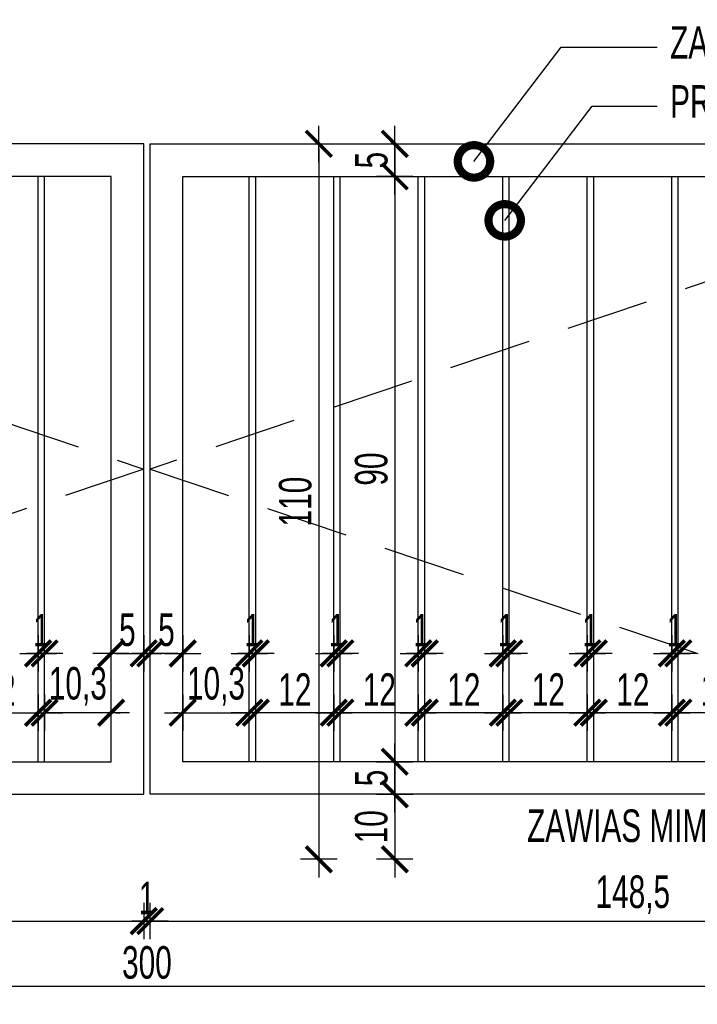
# Model space of a CAD drawing. Header units: millimetres. Extents: x 110792 to 170831, y 17890 to 25890.
# Tile 25 of 44: x 168084 to 168188, y 20831 to 20982. Entities that reach past the tile are written whole.
import ezdxf
from ezdxf import colors
from ezdxf.entities.mleader import LeaderData, LeaderLine
from ezdxf.math import Vec2, Vec3

# ---------------------------------------------------------------- set-up
doc = ezdxf.new("R2010")
doc.units = ezdxf.units.MM
doc.linetypes.add('DASHEDX2', pattern=[38.1, 25.4, -12.7])
doc.layers.get('DEFPOINTS').update_dxf_attribs({"lineweight": 9})
for name, color, linetype in [('_HSA_OPIS', 43, 'Continuous'), ('_HSA_PRZERYWANE', 153, 'DASHEDX2'), ('_HSA_WIDOKOWE_CIENKIE', 8, 'Continuous'), ('_HSA_WYM_20', 141, 'Continuous'), ('_HSA_ŚCIANY_CIENKIE', 2, 'Continuous')]:
    doc.layers.add(name, color=color, linetype=linetype)
doc.styles.add('ARIAL_20', font='Arial Narrow.ttf', dxfattribs={"width": 0.8, "height": 5})
doc.dimstyles.new('WYM_WEWN_20', dxfattribs={"dimscale": 0.7, "dimtxt": 5, "dimasz": 1, "dimexe": 10, "dimexo": 0, "dimgap": 1.5, "dimtad": 1, "dimdec": 1, "dimrnd": 1e-05, "dimtxsty": 'ARIAL_20', "dimblk": 'Wym-03', "dimcen": 0, "dimdle": 10, "dimse1": 1, "dimse2": 1, "dimclrt": 256, "dimazin": 2, "dimtfac": 1, "dimtdec": 1, "dimtix": 1, "dimtmove": 2, "dimatfit": 0, "dimfxl": 1, "dimtolj": 1, "dimtzin": 0, "dimarcsym": 0})

# ---------------------------------------------------------------- blocks, each defined once
blk = doc.blocks.new('Wym-03')
for p, q in [((0, 4), (0, -4)), ((-4, 0), (4, 0))]:
    blk.add_line(p, q)
blk.add_lwpolyline([(-2.83, -2.83, 0.8, 0.8, 0), (2.83, 2.83, 0.05, 0.05, 0)], format="xyseb")
blk = doc.blocks.new('*D748')
at = {"layer": '_HSA_WYM_20', "color": 0, "lineweight": -2, "transparency": 16777216}
blk.add_line((167954.44, 20833.83), (168253.04, 20833.83), dxfattribs=at)
at = {"layer": 'DEFPOINTS', "color": 0, "transparency": 16777216}
for p in [(167953.74, 20841.46), (168253.74, 20841.46), (168253.74, 20833.83)]:
    blk.add_point(p, dxfattribs=at)
at = {"layer": '_HSA_WYM_20', "color": 0, "lineweight": -2, "transparency": 16777216, "xscale": 0.7, "yscale": 0.7, "zscale": 0.7, "rotation": 180}
blk.add_blockref('Wym-03', (167953.74, 20833.83), dxfattribs=at)
at = {"layer": '_HSA_WYM_20', "color": 0, "lineweight": -2, "transparency": 16777216, "xscale": 0.7, "yscale": 0.7, "zscale": 0.7}
blk.add_blockref('Wym-03', (168253.74, 20833.83), dxfattribs=at)
at = {"layer": '_HSA_WYM_20', "transparency": 16777216, "insert": (168103.74, 20837.43), "char_height": 5, "attachment_point": 5, "style": 'ARIAL_20'}
blk.add_mtext('\\A1;300', dxfattribs=at)
blk = doc.blocks.new('*D751')
at = {"layer": '_HSA_WYM_20', "color": 0, "lineweight": -2, "transparency": 16777216}
blk.add_line((167955.44, 20843.82), (168102.54, 20843.82), dxfattribs=at)
at = {"layer": 'DEFPOINTS', "color": 0, "transparency": 16777216}
for p in [(167954.74, 20863.32), (168103.24, 20863.32), (168103.24, 20843.82)]:
    blk.add_point(p, dxfattribs=at)
at = {"layer": '_HSA_WYM_20', "color": 0, "lineweight": -2, "transparency": 16777216, "xscale": 0.7, "yscale": 0.7, "zscale": 0.7, "rotation": 180}
blk.add_blockref('Wym-03', (167954.74, 20843.82), dxfattribs=at)
at = {"layer": '_HSA_WYM_20', "color": 0, "lineweight": -2, "transparency": 16777216, "xscale": 0.7, "yscale": 0.7, "zscale": 0.7}
blk.add_blockref('Wym-03', (168103.24, 20843.82), dxfattribs=at)
at = {"layer": '_HSA_WYM_20', "transparency": 16777216, "insert": (168028.99, 20847.87), "char_height": 5, "attachment_point": 5, "style": 'ARIAL_20'}
blk.add_mtext('\\A1;148,5', dxfattribs=at)
blk = doc.blocks.new('*D752')
at = {"layer": '_HSA_WYM_20', "color": 0, "lineweight": -2, "transparency": 16777216}
for p, q in [((168102.54, 20843.82), (168101.84, 20843.82)), ((168103.24, 20843.82), (168104.24, 20843.82)), ((168104.94, 20843.82), (168105.64, 20843.82))]:
    blk.add_line(p, q, dxfattribs=at)
at = {"layer": 'DEFPOINTS', "color": 0, "transparency": 16777216}
for p in [(168103.24, 20863.32), (168104.24, 20863.32), (168104.24, 20843.82)]:
    blk.add_point(p, dxfattribs=at)
at = {"layer": '_HSA_WYM_20', "color": 0, "lineweight": -2, "transparency": 16777216, "xscale": 0.7, "yscale": 0.7, "zscale": 0.7}
blk.add_blockref('Wym-03', (168103.24, 20843.82), dxfattribs=at)
at = {"layer": '_HSA_WYM_20', "color": 0, "lineweight": -2, "transparency": 16777216, "xscale": 0.7, "yscale": 0.7, "zscale": 0.7, "rotation": 180}
blk.add_blockref('Wym-03', (168104.24, 20843.82), dxfattribs=at)
at = {"layer": '_HSA_WYM_20', "transparency": 16777216, "insert": (168103.74, 20847.38), "char_height": 5, "attachment_point": 5, "style": 'ARIAL_20'}
blk.add_mtext('\\A1;1', dxfattribs=at)
blk = doc.blocks.new('*D753')
at = {"layer": '_HSA_WYM_20', "color": 0, "lineweight": -2, "transparency": 16777216}
blk.add_line((168104.94, 20843.82), (168252.04, 20843.82), dxfattribs=at)
at = {"layer": 'DEFPOINTS', "color": 0, "transparency": 16777216}
for p in [(168104.24, 20863.32), (168252.74, 20863.32), (168252.74, 20843.82)]:
    blk.add_point(p, dxfattribs=at)
at = {"layer": '_HSA_WYM_20', "color": 0, "lineweight": -2, "transparency": 16777216, "xscale": 0.7, "yscale": 0.7, "zscale": 0.7, "rotation": 180}
blk.add_blockref('Wym-03', (168104.24, 20843.82), dxfattribs=at)
at = {"layer": '_HSA_WYM_20', "color": 0, "lineweight": -2, "transparency": 16777216, "xscale": 0.7, "yscale": 0.7, "zscale": 0.7}
blk.add_blockref('Wym-03', (168252.74, 20843.82), dxfattribs=at)
at = {"layer": '_HSA_WYM_20', "transparency": 16777216, "insert": (168178.49, 20847.87), "char_height": 5, "attachment_point": 5, "style": 'ARIAL_20'}
blk.add_mtext('\\A1;148,5', dxfattribs=at)
blk = doc.blocks.new('*D756')
at = {"layer": '_HSA_WYM_20', "color": 0, "lineweight": -2, "transparency": 16777216}
blk.add_line((168141.87, 20962.62), (168141.87, 20959.02), dxfattribs=at)
at = {"layer": 'DEFPOINTS', "color": 0, "transparency": 16777216}
for p in [(168145.49, 20963.32), (168141.87, 20958.32), (168145.49, 20958.32)]:
    blk.add_point(p, dxfattribs=at)
at = {"layer": '_HSA_WYM_20', "color": 0, "lineweight": -2, "transparency": 16777216, "xscale": 0.7, "yscale": 0.7, "zscale": 0.7}
for p, rotation in [((168141.87, 20963.32), 90), ((168141.87, 20958.32), 270)]:
    blk.add_blockref('Wym-03', p, dxfattribs=dict(at, rotation=rotation))
at = {"layer": '_HSA_WYM_20', "transparency": 16777216, "insert": (168138.28, 20960.82), "char_height": 5, "attachment_point": 5, "rotation": 90, "style": 'ARIAL_20'}
blk.add_mtext('\\A1;5', dxfattribs=at)
blk = doc.blocks.new('*D757')
at = {"layer": '_HSA_WYM_20', "color": 0, "lineweight": -2, "transparency": 16777216}
blk.add_line((168141.87, 20957.62), (168141.87, 20869.02), dxfattribs=at)
at = {"layer": 'DEFPOINTS', "color": 0, "transparency": 16777216}
for p in [(168145.49, 20958.32), (168141.87, 20868.32), (168145.49, 20868.32)]:
    blk.add_point(p, dxfattribs=at)
at = {"layer": '_HSA_WYM_20', "color": 0, "lineweight": -2, "transparency": 16777216, "xscale": 0.7, "yscale": 0.7, "zscale": 0.7}
for p, rotation in [((168141.87, 20958.32), 90), ((168141.87, 20868.32), 270)]:
    blk.add_blockref('Wym-03', p, dxfattribs=dict(at, rotation=rotation))
at = {"layer": '_HSA_WYM_20', "transparency": 16777216, "insert": (168138.27, 20913.32), "char_height": 5, "attachment_point": 5, "rotation": 90, "style": 'ARIAL_20'}
blk.add_mtext('\\A1;90', dxfattribs=at)
blk = doc.blocks.new('*D758')
at = {"layer": '_HSA_WYM_20', "color": 0, "lineweight": -2, "transparency": 16777216}
blk.add_line((168141.87, 20867.62), (168141.87, 20864.02), dxfattribs=at)
at = {"layer": 'DEFPOINTS', "color": 0, "transparency": 16777216}
for p in [(168145.49, 20868.32), (168141.87, 20863.32), (168145.49, 20863.32)]:
    blk.add_point(p, dxfattribs=at)
at = {"layer": '_HSA_WYM_20', "color": 0, "lineweight": -2, "transparency": 16777216, "xscale": 0.7, "yscale": 0.7, "zscale": 0.7}
for p, rotation in [((168141.87, 20868.32), 90), ((168141.87, 20863.32), 270)]:
    blk.add_blockref('Wym-03', p, dxfattribs=dict(at, rotation=rotation))
at = {"layer": '_HSA_WYM_20', "transparency": 16777216, "insert": (168138.28, 20865.82), "char_height": 5, "attachment_point": 5, "rotation": 90, "style": 'ARIAL_20'}
blk.add_mtext('\\A1;5', dxfattribs=at)
blk = doc.blocks.new('*D759')
at = {"layer": '_HSA_WYM_20', "color": 0, "lineweight": -2, "transparency": 16777216}
blk.add_line((168141.87, 20862.62), (168141.87, 20854.02), dxfattribs=at)
at = {"layer": 'DEFPOINTS', "color": 0, "transparency": 16777216}
for p in [(168145.49, 20863.32), (168141.87, 20853.32), (168168.1, 20853.32)]:
    blk.add_point(p, dxfattribs=at)
at = {"layer": '_HSA_WYM_20', "color": 0, "lineweight": -2, "transparency": 16777216, "xscale": 0.7, "yscale": 0.7, "zscale": 0.7}
for p, rotation in [((168141.87, 20863.32), 90), ((168141.87, 20853.32), 270)]:
    blk.add_blockref('Wym-03', p, dxfattribs=dict(at, rotation=rotation))
at = {"layer": '_HSA_WYM_20', "transparency": 16777216, "insert": (168138.27, 20858.32), "char_height": 5, "attachment_point": 5, "rotation": 90, "style": 'ARIAL_20'}
blk.add_mtext('\\A1;10', dxfattribs=at)
blk = doc.blocks.new('*D760')
at = {"layer": '_HSA_WYM_20', "color": 0, "lineweight": -2, "transparency": 16777216}
blk.add_line((168130.18, 20962.62), (168130.18, 20854.02), dxfattribs=at)
at = {"layer": 'DEFPOINTS', "color": 0, "transparency": 16777216}
for p in [(168141.87, 20963.32), (168130.18, 20853.32), (168141.87, 20853.32)]:
    blk.add_point(p, dxfattribs=at)
at = {"layer": '_HSA_WYM_20', "color": 0, "lineweight": -2, "transparency": 16777216, "xscale": 0.7, "yscale": 0.7, "zscale": 0.7}
for p, rotation in [((168130.18, 20963.32), 90), ((168130.18, 20853.32), 270)]:
    blk.add_blockref('Wym-03', p, dxfattribs=dict(at, rotation=rotation))
at = {"layer": '_HSA_WYM_20', "transparency": 16777216, "insert": (168126.58, 20908.32), "char_height": 5, "attachment_point": 5, "rotation": 90, "style": 'ARIAL_20'}
blk.add_mtext('\\A1;110', dxfattribs=at)
blk = doc.blocks.new('*D764')
at = {"layer": '_HSA_WYM_20', "color": 0, "lineweight": -2, "transparency": 16777216}
for p, q in [((168087.29, 20875.86), (168086.59, 20875.86)), ((168098.24, 20875.86), (168087.99, 20875.86)), ((168098.94, 20875.86), (168099.64, 20875.86))]:
    blk.add_line(p, q, dxfattribs=at)
at = {"layer": 'DEFPOINTS', "color": 0, "transparency": 16777216}
for p in [(168087.99, 20875.86), (168087.99, 20868.32), (168098.24, 20868.32)]:
    blk.add_point(p, dxfattribs=at)
at = {"layer": '_HSA_WYM_20', "color": 0, "lineweight": -2, "transparency": 16777216, "xscale": 0.7, "yscale": 0.7, "zscale": 0.7}
blk.add_blockref('Wym-03', (168087.99, 20875.86), dxfattribs=at)
at = {"layer": '_HSA_WYM_20', "color": 0, "lineweight": -2, "transparency": 16777216, "xscale": 0.7, "yscale": 0.7, "zscale": 0.7, "rotation": 180}
blk.add_blockref('Wym-03', (168098.24, 20875.86), dxfattribs=at)
at = {"layer": '_HSA_WYM_20', "transparency": 16777216, "insert": (168093.11, 20879.92), "char_height": 5, "attachment_point": 5, "style": 'ARIAL_20'}
blk.add_mtext('\\A1;10,3', dxfattribs=at)
blk = doc.blocks.new('*D781')
at = {"layer": '_HSA_WYM_20', "color": 0, "lineweight": -2, "transparency": 16777216}
blk.add_line((168075.69, 20875.86), (168086.29, 20875.86), dxfattribs=at)
at = {"layer": 'DEFPOINTS', "color": 0, "transparency": 16777216}
for p in [(168086.99, 20875.86), (168074.99, 20868.32), (168086.99, 20868.32)]:
    blk.add_point(p, dxfattribs=at)
at = {"layer": '_HSA_WYM_20', "color": 0, "lineweight": -2, "transparency": 16777216, "xscale": 0.7, "yscale": 0.7, "zscale": 0.7, "rotation": 180}
blk.add_blockref('Wym-03', (168074.99, 20875.86), dxfattribs=at)
at = {"layer": '_HSA_WYM_20', "color": 0, "lineweight": -2, "transparency": 16777216, "xscale": 0.7, "yscale": 0.7, "zscale": 0.7}
blk.add_blockref('Wym-03', (168086.99, 20875.86), dxfattribs=at)
at = {"layer": '_HSA_WYM_20', "transparency": 16777216, "insert": (168080.99, 20879.42), "char_height": 5, "attachment_point": 5, "style": 'ARIAL_20'}
blk.add_mtext('\\A1;12', dxfattribs=at)
blk = doc.blocks.new('*D782')
at = {"layer": '_HSA_WYM_20', "color": 0, "lineweight": -2, "transparency": 16777216}
for p, q in [((168086.29, 20884.98), (168085.59, 20884.98)), ((168086.99, 20884.98), (168087.99, 20884.98)), ((168088.69, 20884.98), (168089.39, 20884.98))]:
    blk.add_line(p, q, dxfattribs=at)
at = {"layer": 'DEFPOINTS', "color": 0, "transparency": 16777216}
for p in [(168087.99, 20884.98), (168086.99, 20868.32), (168087.99, 20868.32)]:
    blk.add_point(p, dxfattribs=at)
at = {"layer": '_HSA_WYM_20', "color": 0, "lineweight": -2, "transparency": 16777216, "xscale": 0.7, "yscale": 0.7, "zscale": 0.7}
blk.add_blockref('Wym-03', (168086.99, 20884.98), dxfattribs=at)
at = {"layer": '_HSA_WYM_20', "color": 0, "lineweight": -2, "transparency": 16777216, "xscale": 0.7, "yscale": 0.7, "zscale": 0.7, "rotation": 180}
blk.add_blockref('Wym-03', (168087.99, 20884.98), dxfattribs=at)
at = {"layer": '_HSA_WYM_20', "transparency": 16777216, "insert": (168087.49, 20888.55), "char_height": 5, "attachment_point": 5, "style": 'ARIAL_20'}
blk.add_mtext('\\A1;1', dxfattribs=at)
blk = doc.blocks.new('*D783')
at = {"layer": '_HSA_WYM_20', "color": 0, "lineweight": -2, "transparency": 16777216}
blk.add_line((168098.92, 20884.98), (168102.54, 20884.98), dxfattribs=at)
at = {"layer": 'DEFPOINTS', "color": 0, "transparency": 16777216}
for p in [(168103.24, 20884.98), (168098.22, 20875.86), (168103.24, 20875.86)]:
    blk.add_point(p, dxfattribs=at)
at = {"layer": '_HSA_WYM_20', "color": 0, "lineweight": -2, "transparency": 16777216, "xscale": 0.7, "yscale": 0.7, "zscale": 0.7, "rotation": 180}
blk.add_blockref('Wym-03', (168098.22, 20884.98), dxfattribs=at)
at = {"layer": '_HSA_WYM_20', "color": 0, "lineweight": -2, "transparency": 16777216, "xscale": 0.7, "yscale": 0.7, "zscale": 0.7}
blk.add_blockref('Wym-03', (168103.24, 20884.98), dxfattribs=at)
at = {"layer": '_HSA_WYM_20', "transparency": 16777216, "insert": (168100.73, 20888.58), "char_height": 5, "attachment_point": 5, "style": 'ARIAL_20'}
blk.add_mtext('\\A1;5', dxfattribs=at)
blk = doc.blocks.new('*D803')
at = {"layer": '_HSA_WYM_20', "color": 0, "lineweight": -2, "transparency": 16777216}
for p, q in [((168108.54, 20875.86), (168107.84, 20875.86)), ((168109.24, 20875.86), (168119.49, 20875.86)), ((168120.19, 20875.86), (168120.89, 20875.86))]:
    blk.add_line(p, q, dxfattribs=at)
at = {"layer": 'DEFPOINTS', "color": 0, "transparency": 16777216}
for p in [(168119.49, 20875.86), (168109.24, 20868.32), (168119.49, 20868.32)]:
    blk.add_point(p, dxfattribs=at)
at = {"layer": '_HSA_WYM_20', "color": 0, "lineweight": -2, "transparency": 16777216, "xscale": 0.7, "yscale": 0.7, "zscale": 0.7}
blk.add_blockref('Wym-03', (168109.24, 20875.86), dxfattribs=at)
at = {"layer": '_HSA_WYM_20', "color": 0, "lineweight": -2, "transparency": 16777216, "xscale": 0.7, "yscale": 0.7, "zscale": 0.7, "rotation": 180}
blk.add_blockref('Wym-03', (168119.49, 20875.86), dxfattribs=at)
at = {"layer": '_HSA_WYM_20', "transparency": 16777216, "insert": (168114.36, 20879.92), "char_height": 5, "attachment_point": 5, "style": 'ARIAL_20'}
blk.add_mtext('\\A1;10,3', dxfattribs=at)
blk = doc.blocks.new('*D791')
at = {"layer": '_HSA_WYM_20', "color": 0, "lineweight": -2, "transparency": 16777216}
blk.add_line((168196.79, 20875.86), (168186.19, 20875.86), dxfattribs=at)
at = {"layer": 'DEFPOINTS', "color": 0, "transparency": 16777216}
for p in [(168185.49, 20875.86), (168185.49, 20868.32), (168197.49, 20868.32)]:
    blk.add_point(p, dxfattribs=at)
at = {"layer": '_HSA_WYM_20', "color": 0, "lineweight": -2, "transparency": 16777216, "xscale": 0.7, "yscale": 0.7, "zscale": 0.7, "rotation": 180}
blk.add_blockref('Wym-03', (168185.49, 20875.86), dxfattribs=at)
at = {"layer": '_HSA_WYM_20', "color": 0, "lineweight": -2, "transparency": 16777216, "xscale": 0.7, "yscale": 0.7, "zscale": 0.7}
blk.add_blockref('Wym-03', (168197.49, 20875.86), dxfattribs=at)
at = {"layer": '_HSA_WYM_20', "transparency": 16777216, "insert": (168191.49, 20879.42), "char_height": 5, "attachment_point": 5, "style": 'ARIAL_20'}
blk.add_mtext('\\A1;12', dxfattribs=at)
blk = doc.blocks.new('*D792')
at = {"layer": '_HSA_WYM_20', "color": 0, "lineweight": -2, "transparency": 16777216}
for p, q in [((168183.79, 20884.98), (168183.09, 20884.98)), ((168185.49, 20884.98), (168184.49, 20884.98)), ((168186.19, 20884.98), (168186.89, 20884.98))]:
    blk.add_line(p, q, dxfattribs=at)
at = {"layer": 'DEFPOINTS', "color": 0, "transparency": 16777216}
for p in [(168184.49, 20884.98), (168184.49, 20868.32), (168185.49, 20868.32)]:
    blk.add_point(p, dxfattribs=at)
at = {"layer": '_HSA_WYM_20', "color": 0, "lineweight": -2, "transparency": 16777216, "xscale": 0.7, "yscale": 0.7, "zscale": 0.7}
blk.add_blockref('Wym-03', (168184.49, 20884.98), dxfattribs=at)
at = {"layer": '_HSA_WYM_20', "color": 0, "lineweight": -2, "transparency": 16777216, "xscale": 0.7, "yscale": 0.7, "zscale": 0.7, "rotation": 180}
blk.add_blockref('Wym-03', (168185.49, 20884.98), dxfattribs=at)
at = {"layer": '_HSA_WYM_20', "transparency": 16777216, "insert": (168184.99, 20888.55), "char_height": 5, "attachment_point": 5, "style": 'ARIAL_20'}
blk.add_mtext('\\A1;1', dxfattribs=at)
blk = doc.blocks.new('*D793')
at = {"layer": '_HSA_WYM_20', "color": 0, "lineweight": -2, "transparency": 16777216}
blk.add_line((168183.79, 20875.86), (168173.19, 20875.86), dxfattribs=at)
at = {"layer": 'DEFPOINTS', "color": 0, "transparency": 16777216}
for p in [(168172.49, 20875.86), (168172.49, 20868.32), (168184.49, 20868.32)]:
    blk.add_point(p, dxfattribs=at)
at = {"layer": '_HSA_WYM_20', "color": 0, "lineweight": -2, "transparency": 16777216, "xscale": 0.7, "yscale": 0.7, "zscale": 0.7, "rotation": 180}
blk.add_blockref('Wym-03', (168172.49, 20875.86), dxfattribs=at)
at = {"layer": '_HSA_WYM_20', "color": 0, "lineweight": -2, "transparency": 16777216, "xscale": 0.7, "yscale": 0.7, "zscale": 0.7}
blk.add_blockref('Wym-03', (168184.49, 20875.86), dxfattribs=at)
at = {"layer": '_HSA_WYM_20', "transparency": 16777216, "insert": (168178.49, 20879.42), "char_height": 5, "attachment_point": 5, "style": 'ARIAL_20'}
blk.add_mtext('\\A1;12', dxfattribs=at)
blk = doc.blocks.new('*D794')
at = {"layer": '_HSA_WYM_20', "color": 0, "lineweight": -2, "transparency": 16777216}
for p, q in [((168170.79, 20884.98), (168170.09, 20884.98)), ((168172.49, 20884.98), (168171.49, 20884.98)), ((168173.19, 20884.98), (168173.89, 20884.98))]:
    blk.add_line(p, q, dxfattribs=at)
at = {"layer": 'DEFPOINTS', "color": 0, "transparency": 16777216}
for p in [(168171.49, 20884.98), (168171.49, 20868.32), (168172.49, 20868.32)]:
    blk.add_point(p, dxfattribs=at)
at = {"layer": '_HSA_WYM_20', "color": 0, "lineweight": -2, "transparency": 16777216, "xscale": 0.7, "yscale": 0.7, "zscale": 0.7}
blk.add_blockref('Wym-03', (168171.49, 20884.98), dxfattribs=at)
at = {"layer": '_HSA_WYM_20', "color": 0, "lineweight": -2, "transparency": 16777216, "xscale": 0.7, "yscale": 0.7, "zscale": 0.7, "rotation": 180}
blk.add_blockref('Wym-03', (168172.49, 20884.98), dxfattribs=at)
at = {"layer": '_HSA_WYM_20', "transparency": 16777216, "insert": (168171.99, 20888.55), "char_height": 5, "attachment_point": 5, "style": 'ARIAL_20'}
blk.add_mtext('\\A1;1', dxfattribs=at)
blk = doc.blocks.new('*D795')
at = {"layer": '_HSA_WYM_20', "color": 0, "lineweight": -2, "transparency": 16777216}
blk.add_line((168170.79, 20875.86), (168160.19, 20875.86), dxfattribs=at)
at = {"layer": 'DEFPOINTS', "color": 0, "transparency": 16777216}
for p in [(168159.49, 20875.86), (168159.49, 20868.32), (168171.49, 20868.32)]:
    blk.add_point(p, dxfattribs=at)
at = {"layer": '_HSA_WYM_20', "color": 0, "lineweight": -2, "transparency": 16777216, "xscale": 0.7, "yscale": 0.7, "zscale": 0.7, "rotation": 180}
blk.add_blockref('Wym-03', (168159.49, 20875.86), dxfattribs=at)
at = {"layer": '_HSA_WYM_20', "color": 0, "lineweight": -2, "transparency": 16777216, "xscale": 0.7, "yscale": 0.7, "zscale": 0.7}
blk.add_blockref('Wym-03', (168171.49, 20875.86), dxfattribs=at)
at = {"layer": '_HSA_WYM_20', "transparency": 16777216, "insert": (168165.49, 20879.42), "char_height": 5, "attachment_point": 5, "style": 'ARIAL_20'}
blk.add_mtext('\\A1;12', dxfattribs=at)
blk = doc.blocks.new('*D796')
at = {"layer": '_HSA_WYM_20', "color": 0, "lineweight": -2, "transparency": 16777216}
for p, q in [((168157.79, 20884.98), (168157.09, 20884.98)), ((168159.49, 20884.98), (168158.49, 20884.98)), ((168160.19, 20884.98), (168160.89, 20884.98))]:
    blk.add_line(p, q, dxfattribs=at)
at = {"layer": 'DEFPOINTS', "color": 0, "transparency": 16777216}
for p in [(168158.49, 20884.98), (168158.49, 20868.32), (168159.49, 20868.32)]:
    blk.add_point(p, dxfattribs=at)
at = {"layer": '_HSA_WYM_20', "color": 0, "lineweight": -2, "transparency": 16777216, "xscale": 0.7, "yscale": 0.7, "zscale": 0.7}
blk.add_blockref('Wym-03', (168158.49, 20884.98), dxfattribs=at)
at = {"layer": '_HSA_WYM_20', "color": 0, "lineweight": -2, "transparency": 16777216, "xscale": 0.7, "yscale": 0.7, "zscale": 0.7, "rotation": 180}
blk.add_blockref('Wym-03', (168159.49, 20884.98), dxfattribs=at)
at = {"layer": '_HSA_WYM_20', "transparency": 16777216, "insert": (168158.99, 20888.55), "char_height": 5, "attachment_point": 5, "style": 'ARIAL_20'}
blk.add_mtext('\\A1;1', dxfattribs=at)
blk = doc.blocks.new('*D797')
at = {"layer": '_HSA_WYM_20', "color": 0, "lineweight": -2, "transparency": 16777216}
blk.add_line((168157.79, 20875.86), (168147.19, 20875.86), dxfattribs=at)
at = {"layer": 'DEFPOINTS', "color": 0, "transparency": 16777216}
for p in [(168146.49, 20875.86), (168146.49, 20868.32), (168158.49, 20868.32)]:
    blk.add_point(p, dxfattribs=at)
at = {"layer": '_HSA_WYM_20', "color": 0, "lineweight": -2, "transparency": 16777216, "xscale": 0.7, "yscale": 0.7, "zscale": 0.7, "rotation": 180}
blk.add_blockref('Wym-03', (168146.49, 20875.86), dxfattribs=at)
at = {"layer": '_HSA_WYM_20', "color": 0, "lineweight": -2, "transparency": 16777216, "xscale": 0.7, "yscale": 0.7, "zscale": 0.7}
blk.add_blockref('Wym-03', (168158.49, 20875.86), dxfattribs=at)
at = {"layer": '_HSA_WYM_20', "transparency": 16777216, "insert": (168152.49, 20879.42), "char_height": 5, "attachment_point": 5, "style": 'ARIAL_20'}
blk.add_mtext('\\A1;12', dxfattribs=at)
blk = doc.blocks.new('*D798')
at = {"layer": '_HSA_WYM_20', "color": 0, "lineweight": -2, "transparency": 16777216}
for p, q in [((168144.79, 20884.98), (168144.09, 20884.98)), ((168146.49, 20884.98), (168145.49, 20884.98)), ((168147.19, 20884.98), (168147.89, 20884.98))]:
    blk.add_line(p, q, dxfattribs=at)
at = {"layer": 'DEFPOINTS', "color": 0, "transparency": 16777216}
for p in [(168145.49, 20884.98), (168145.49, 20868.32), (168146.49, 20868.32)]:
    blk.add_point(p, dxfattribs=at)
at = {"layer": '_HSA_WYM_20', "color": 0, "lineweight": -2, "transparency": 16777216, "xscale": 0.7, "yscale": 0.7, "zscale": 0.7}
blk.add_blockref('Wym-03', (168145.49, 20884.98), dxfattribs=at)
at = {"layer": '_HSA_WYM_20', "color": 0, "lineweight": -2, "transparency": 16777216, "xscale": 0.7, "yscale": 0.7, "zscale": 0.7, "rotation": 180}
blk.add_blockref('Wym-03', (168146.49, 20884.98), dxfattribs=at)
at = {"layer": '_HSA_WYM_20', "transparency": 16777216, "insert": (168145.99, 20888.55), "char_height": 5, "attachment_point": 5, "style": 'ARIAL_20'}
blk.add_mtext('\\A1;1', dxfattribs=at)
blk = doc.blocks.new('*D799')
at = {"layer": '_HSA_WYM_20', "color": 0, "lineweight": -2, "transparency": 16777216}
blk.add_line((168144.79, 20875.86), (168134.19, 20875.86), dxfattribs=at)
at = {"layer": 'DEFPOINTS', "color": 0, "transparency": 16777216}
for p in [(168133.49, 20875.86), (168133.49, 20868.32), (168145.49, 20868.32)]:
    blk.add_point(p, dxfattribs=at)
at = {"layer": '_HSA_WYM_20', "color": 0, "lineweight": -2, "transparency": 16777216, "xscale": 0.7, "yscale": 0.7, "zscale": 0.7, "rotation": 180}
blk.add_blockref('Wym-03', (168133.49, 20875.86), dxfattribs=at)
at = {"layer": '_HSA_WYM_20', "color": 0, "lineweight": -2, "transparency": 16777216, "xscale": 0.7, "yscale": 0.7, "zscale": 0.7}
blk.add_blockref('Wym-03', (168145.49, 20875.86), dxfattribs=at)
at = {"layer": '_HSA_WYM_20', "transparency": 16777216, "insert": (168139.49, 20879.42), "char_height": 5, "attachment_point": 5, "style": 'ARIAL_20'}
blk.add_mtext('\\A1;12', dxfattribs=at)
blk = doc.blocks.new('*D800')
at = {"layer": '_HSA_WYM_20', "color": 0, "lineweight": -2, "transparency": 16777216}
for p, q in [((168131.79, 20884.98), (168131.09, 20884.98)), ((168133.49, 20884.98), (168132.49, 20884.98)), ((168134.19, 20884.98), (168134.89, 20884.98))]:
    blk.add_line(p, q, dxfattribs=at)
at = {"layer": 'DEFPOINTS', "color": 0, "transparency": 16777216}
for p in [(168132.49, 20884.98), (168132.49, 20868.32), (168133.49, 20868.32)]:
    blk.add_point(p, dxfattribs=at)
at = {"layer": '_HSA_WYM_20', "color": 0, "lineweight": -2, "transparency": 16777216, "xscale": 0.7, "yscale": 0.7, "zscale": 0.7}
blk.add_blockref('Wym-03', (168132.49, 20884.98), dxfattribs=at)
at = {"layer": '_HSA_WYM_20', "color": 0, "lineweight": -2, "transparency": 16777216, "xscale": 0.7, "yscale": 0.7, "zscale": 0.7, "rotation": 180}
blk.add_blockref('Wym-03', (168133.49, 20884.98), dxfattribs=at)
at = {"layer": '_HSA_WYM_20', "transparency": 16777216, "insert": (168132.99, 20888.55), "char_height": 5, "attachment_point": 5, "style": 'ARIAL_20'}
blk.add_mtext('\\A1;1', dxfattribs=at)
blk = doc.blocks.new('*D801')
at = {"layer": '_HSA_WYM_20', "color": 0, "lineweight": -2, "transparency": 16777216}
blk.add_line((168131.79, 20875.86), (168121.19, 20875.86), dxfattribs=at)
at = {"layer": 'DEFPOINTS', "color": 0, "transparency": 16777216}
for p in [(168120.49, 20875.86), (168120.49, 20868.32), (168132.49, 20868.32)]:
    blk.add_point(p, dxfattribs=at)
at = {"layer": '_HSA_WYM_20', "color": 0, "lineweight": -2, "transparency": 16777216, "xscale": 0.7, "yscale": 0.7, "zscale": 0.7, "rotation": 180}
blk.add_blockref('Wym-03', (168120.49, 20875.86), dxfattribs=at)
at = {"layer": '_HSA_WYM_20', "color": 0, "lineweight": -2, "transparency": 16777216, "xscale": 0.7, "yscale": 0.7, "zscale": 0.7}
blk.add_blockref('Wym-03', (168132.49, 20875.86), dxfattribs=at)
at = {"layer": '_HSA_WYM_20', "transparency": 16777216, "insert": (168126.49, 20879.42), "char_height": 5, "attachment_point": 5, "style": 'ARIAL_20'}
blk.add_mtext('\\A1;12', dxfattribs=at)
blk = doc.blocks.new('*D802')
at = {"layer": '_HSA_WYM_20', "color": 0, "lineweight": -2, "transparency": 16777216}
for p, q in [((168118.79, 20884.98), (168118.09, 20884.98)), ((168120.49, 20884.98), (168119.49, 20884.98)), ((168121.19, 20884.98), (168121.89, 20884.98))]:
    blk.add_line(p, q, dxfattribs=at)
at = {"layer": 'DEFPOINTS', "color": 0, "transparency": 16777216}
for p in [(168119.49, 20884.98), (168119.49, 20868.32), (168120.49, 20868.32)]:
    blk.add_point(p, dxfattribs=at)
at = {"layer": '_HSA_WYM_20', "color": 0, "lineweight": -2, "transparency": 16777216, "xscale": 0.7, "yscale": 0.7, "zscale": 0.7}
blk.add_blockref('Wym-03', (168119.49, 20884.98), dxfattribs=at)
at = {"layer": '_HSA_WYM_20', "color": 0, "lineweight": -2, "transparency": 16777216, "xscale": 0.7, "yscale": 0.7, "zscale": 0.7, "rotation": 180}
blk.add_blockref('Wym-03', (168120.49, 20884.98), dxfattribs=at)
at = {"layer": '_HSA_WYM_20', "transparency": 16777216, "insert": (168119.99, 20888.55), "char_height": 5, "attachment_point": 5, "style": 'ARIAL_20'}
blk.add_mtext('\\A1;1', dxfattribs=at)
blk = doc.blocks.new('*D806')
at = {"layer": '_HSA_WYM_20', "color": 0, "lineweight": -2, "transparency": 16777216}
blk.add_line((168108.55, 20884.98), (168104.94, 20884.98), dxfattribs=at)
at = {"layer": 'DEFPOINTS', "color": 0, "transparency": 16777216}
for p in [(168104.24, 20884.98), (168104.24, 20875.86), (168109.25, 20875.86)]:
    blk.add_point(p, dxfattribs=at)
at = {"layer": '_HSA_WYM_20', "color": 0, "lineweight": -2, "transparency": 16777216, "xscale": 0.7, "yscale": 0.7, "zscale": 0.7, "rotation": 180}
blk.add_blockref('Wym-03', (168104.24, 20884.98), dxfattribs=at)
at = {"layer": '_HSA_WYM_20', "color": 0, "lineweight": -2, "transparency": 16777216, "xscale": 0.7, "yscale": 0.7, "zscale": 0.7}
blk.add_blockref('Wym-03', (168109.25, 20884.98), dxfattribs=at)
at = {"layer": '_HSA_WYM_20', "transparency": 16777216, "insert": (168106.74, 20888.58), "char_height": 5, "attachment_point": 5, "style": 'ARIAL_20'}
blk.add_mtext('\\A1;5', dxfattribs=at)
blk = doc.blocks.new('_DotSmall')
at = {"color": 0, "linetype": 'ByBlock', "const_width": 0.5}
blk.add_lwpolyline([(-0.0625, 0, 1), (0.0625, 0, 1)], format="xyb", close=True, dxfattribs=at)

msp = doc.modelspace()

# ---------------------------------------------------------------- linework, layer by layer
at = {"layer": '_HSA_PRZERYWANE', "ltscale": 0.5}
for points in [[(167954.74, 20963.32), (168103.24, 20913.32), (167954.74, 20863.32)], [(168252.74, 20963.32), (168104.24, 20913.32), (168252.74, 20863.32)]]:
    msp.add_lwpolyline(points, dxfattribs=at)
at = {"layer": '_HSA_WIDOKOWE_CIENKIE'}
for p, q in [((168086.99, 20868.32), (168086.99, 20958.32)), ((168087.99, 20868.32), (168087.99, 20958.32)), ((168119.49, 20868.32), (168119.49, 20958.32)), ((168120.49, 20868.32), (168120.49, 20958.32)), ((168132.49, 20868.32), (168132.49, 20958.32)), ((168133.49, 20868.32), (168133.49, 20958.32)), ((168145.49, 20868.32), (168145.49, 20958.32)), ((168146.49, 20868.32), (168146.49, 20958.32)), ((168158.49, 20868.32), (168158.49, 20958.32)), ((168159.49, 20868.32), (168159.49, 20958.32)), ((168171.49, 20868.32), (168171.49, 20958.32)), ((168172.49, 20868.32), (168172.49, 20958.32)), ((168184.49, 20868.32), (168184.49, 20958.32)), ((168185.49, 20868.32), (168185.49, 20958.32))]:
    msp.add_line(p, q, dxfattribs=at)
at = {"layer": '_HSA_ŚCIANY_CIENKIE', "ltscale": 10}
for points in [[(167954.74, 20863.32), (168103.24, 20863.32), (168103.24, 20963.32), (167954.74, 20963.32)], [(168252.74, 20863.32), (168104.24, 20863.32), (168104.24, 20963.32), (168252.74, 20963.32)], [(167959.74, 20868.32), (168098.24, 20868.32), (168098.24, 20958.32), (167959.74, 20958.32)], [(168247.74, 20868.32), (168109.24, 20868.32), (168109.24, 20958.32), (168247.74, 20958.32)]]:
    msp.add_lwpolyline(points, close=True, dxfattribs=at)

# ---------------------------------------------------------------- dimensions: what is measured, and where the dimension line sits
at = {"layer": '_HSA_WYM_20'}
for p1, p2, distance, picture, middle in [((168141.87, 20963.32), (168141.87, 20853.32), -11.69, '*D760', (168126.58, 20908.32)), ((168145.49, 20963.32), (168145.49, 20958.32), -3.62, '*D756', (168138.28, 20960.82)), ((168086.99, 20868.32), (168087.99, 20868.32), 16.67, '*D782', (168087.49, 20888.55)), ((168098.22, 20875.86), (168103.24, 20875.86), 9.12, '*D783', (168100.73, 20888.58)), ((168109.25, 20875.86), (168104.24, 20875.86), -9.12, '*D806', (168106.74, 20888.58)), ((168120.49, 20868.32), (168119.49, 20868.32), -16.67, '*D802', (168119.99, 20888.55)), ((168133.49, 20868.32), (168132.49, 20868.32), -16.67, '*D800', (168132.99, 20888.55)), ((168146.49, 20868.32), (168145.49, 20868.32), -16.67, '*D798', (168145.99, 20888.55)), ((168159.49, 20868.32), (168158.49, 20868.32), -16.67, '*D796', (168158.99, 20888.55)), ((168172.49, 20868.32), (168171.49, 20868.32), -16.67, '*D794', (168171.99, 20888.55)), ((168185.49, 20868.32), (168184.49, 20868.32), -16.67, '*D792', (168184.99, 20888.55)), ((168074.99, 20868.32), (168086.99, 20868.32), 7.55, '*D781', (168080.99, 20879.42)), ((168098.23547419, 20868.31756996), (168087.98547419, 20868.31756996), -7.54565727, '*D764', (168093.11047419, 20879.91800213)), ((168109.23547419, 20868.31756996), (168119.48547419, 20868.31756996), 7.54565727, '*D803', (168114.36047419, 20879.91800213)), ((168132.49, 20868.32), (168120.49, 20868.32), -7.55, '*D801', (168126.49, 20879.42)), ((168145.49, 20868.32), (168133.49, 20868.32), -7.55, '*D799', (168139.49, 20879.42)), ((168158.49, 20868.32), (168146.49, 20868.32), -7.55, '*D797', (168152.49, 20879.42)), ((168171.49, 20868.32), (168159.49, 20868.32), -7.55, '*D795', (168165.49, 20879.42)), ((168184.49, 20868.32), (168172.49, 20868.32), -7.55, '*D793', (168178.49, 20879.42)), ((168197.49, 20868.32), (168185.49, 20868.32), -7.55, '*D791', (168191.49, 20879.42)), ((167953.74, 20841.46), (168253.74, 20841.46), -7.64, '*D748', (168103.74, 20837.43))]:
    dim = msp.add_aligned_dim(p1=p1, p2=p2, distance=distance, dimstyle='WYM_WEWN_20', dxfattribs=at)
    dim.commit()
    dim.dimension.update_dxf_attribs({"geometry": picture, "text_midpoint": middle})
for base, p1, p2, angle, picture, middle in [((168141.87, 20868.32), (168145.49, 20958.32), (168145.49, 20868.32), 90, '*D757', (168138.27, 20913.32)), ((168141.87, 20863.32), (168145.49, 20868.32), (168145.49, 20863.32), 90, '*D758', (168138.28, 20865.82)), ((168141.87, 20853.32), (168145.49, 20863.32), (168168.1, 20853.32), 90, '*D759', (168138.27, 20858.32)), ((168103.24, 20843.82), (167954.74, 20863.32), (168103.24, 20863.32), 180, '*D751', (168028.99, 20847.87)), ((168104.24, 20843.82), (168103.24, 20863.32), (168104.24, 20863.32), 180, '*D752', (168103.74, 20847.38)), ((168252.74, 20843.82), (168104.24, 20863.32), (168252.74, 20863.32), 180, '*D753', (168178.49, 20847.87))]:
    dim = msp.add_linear_dim(base=base, p1=p1, p2=p2, angle=angle, dimstyle='WYM_WEWN_20', dxfattribs=at)
    dim.commit()
    dim.dimension.update_dxf_attribs({"geometry": picture, "text_midpoint": middle})

# ---------------------------------------------------------------- leaders
at = {"layer": '_HSA_OPIS'}
ml = msp.add_multileader_mtext('Standard', dxfattribs=at)
ml.set_content('ZAMKNIĘTY PROFIL 5x5CM', color=256, style='ARIAL_20')
ml.set_leader_properties()
ml.set_arrow_properties(name='DOTSMALL')
ml.build(insert=Vec2(0, 0))
ml.multileader.update_dxf_attribs({"dogleg_length": 10, "arrow_head_size": 10})
ctx = ml.context
ctx.base_point, ctx.char_height, ctx.arrow_head_size, ctx.plane_origin = Vec3(168182.23, 20978.19), 5, 10, Vec3(168913.05, 21869.94)
notes = []
notes.append((ctx, [(0, (1, 1, 0), (168167.49, 20978.19), (1, 0), 14.73, [(0, [(168154.05, 20960.63)], 0, [])])]))
ctx.mtext.insert, ctx.mtext.rotation, ctx.mtext.width, ctx.mtext.defined_height = Vec3(168184.23, 20981.41), -6.283185, 62.1142, 21.23
ml = msp.add_multileader_mtext('Standard', dxfattribs=at)
ml.set_content('PRĘT STALOWY 1x1CM', color=256, style='ARIAL_20')
ml.set_leader_properties()
ml.set_arrow_properties(name='DOTSMALL')
ml.build(insert=Vec2(0, 0))
ml.multileader.update_dxf_attribs({"dogleg_length": 10, "arrow_head_size": 10})
ctx = ml.context
ctx.base_point, ctx.char_height, ctx.arrow_head_size, ctx.plane_origin = Vec3(168182.23, 20969.12), 5, 10, Vec3(168917.78, 21860.87)
notes.append((ctx, [(0, (1, 1, 0), (168172.23, 20969.12), (1, 0), 10, [(0, [(168158.78, 20951.56)], 0, [])])]))
ctx.mtext.insert, ctx.mtext.rotation, ctx.mtext.width, ctx.mtext.defined_height = Vec3(168184.23, 20972.35), -6.283185, 62.1142, 21.23
ml = msp.add_multileader_mtext('Standard', dxfattribs=at)
ml.set_content('ZAWIAS MIMOŚRODOWY', color=256, style='ARIAL_20')
ml.set_leader_properties()
ml.set_arrow_properties(name='DOTSMALL')
ml.build(insert=Vec2(0, 0))
ml.multileader.update_dxf_attribs({"dogleg_length": 10, "arrow_head_size": 10})
ctx = ml.context
ctx.base_point, ctx.char_height, ctx.arrow_head_size, ctx.plane_origin = Vec3(168160.34, 20858.44), 5, 10, Vec3(167484.75, 21748.18)
ctx.text_align_type = 2
notes.append((ctx, [(0, (1, 1, 0), (168229.7, 20858.44), (-1, 0), 10, [(1, [(168250.36, 20870.55), (168249.98, 20956.03)], 0, [])])]))
ctx.mtext.insert, ctx.mtext.rotation, ctx.mtext.width, ctx.mtext.defined_height, ctx.mtext.alignment = Vec3(168217.7, 20860.98), -6.283185, 62.1142, 21.23, 3
for ctx, leaders in notes:
    for number, flags, end, landing, length, lines in leaders:
        leader = LeaderData()
        leader.index, (leader.has_last_leader_line, leader.has_dogleg_vector, leader.attachment_direction) = number, flags
        leader.last_leader_point, leader.dogleg_vector, leader.dogleg_length = Vec3(end), Vec3(landing), length
        for number, points, colour, breaks in lines:
            line = LeaderLine()
            line.index, line.vertices, line.color, line.breaks = number, Vec3.list(points), colors.encode_raw_color(colour), breaks
            leader.lines.append(line)
        ctx.leaders.append(leader)

doc.saveas('drawing.dxf')
